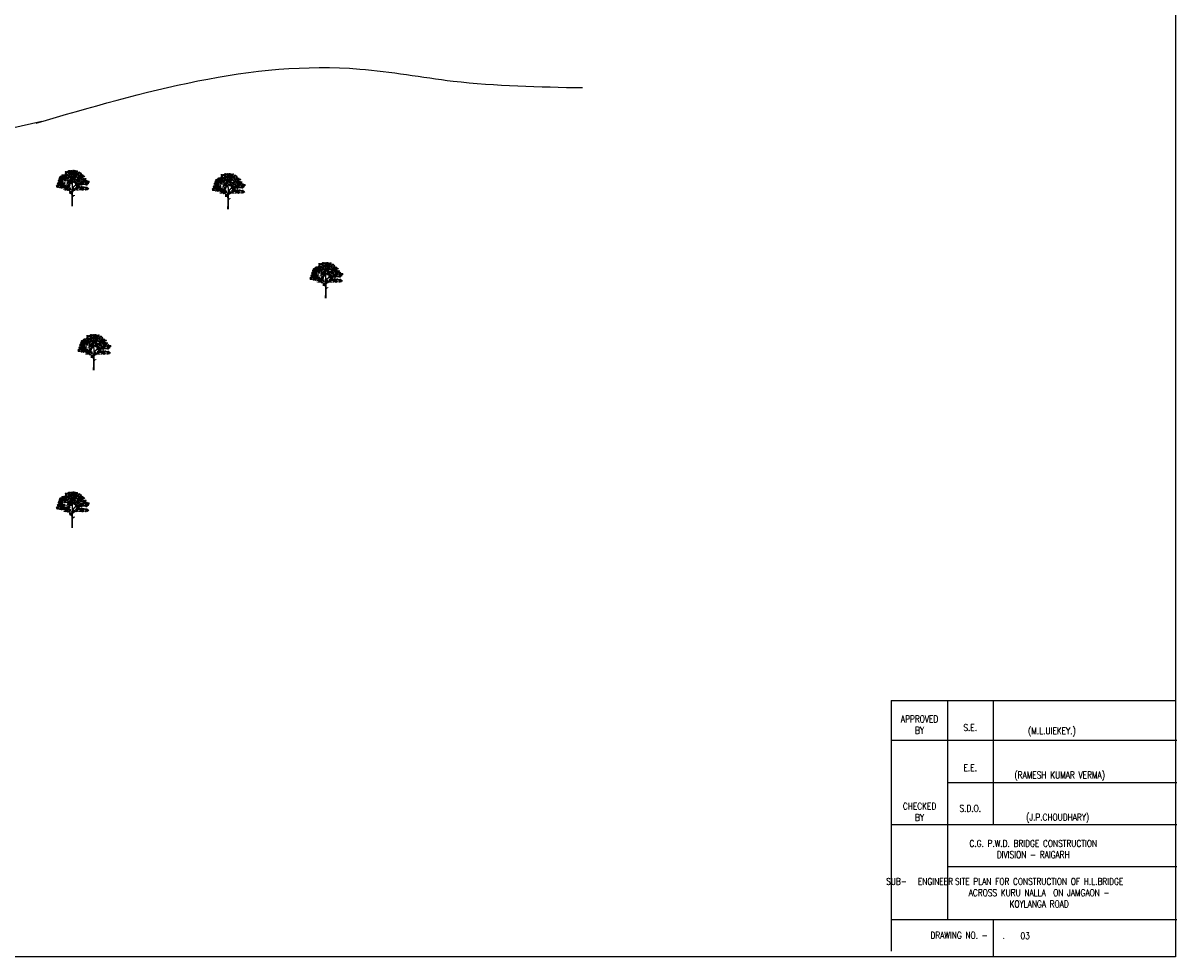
# Model space of a CAD drawing. Header units: metres. Extents: x 216814 to 266878, y -25598 to 10014.
# Tile 5 of 6: x 245946 to 266878, y -25598 to -8656. Entities that reach past the tile are written whole.
import ezdxf

# ---------------------------------------------------------------- set-up
doc = ezdxf.new("R2010")
doc.units = ezdxf.units.M
doc.header["$LTSCALE"] = 4
doc.layers.add('BLOCK', color=7, linetype='Continuous')
doc.layers.add('rough', color=5, linetype='Continuous')
doc.styles.get("Standard").update_dxf_attribs({"font": 'romans.shx', "width": 0.8})

# ---------------------------------------------------------------- blocks, each defined once
blk = doc.blocks.new('TREE 34')
at = {"lineweight": 0}
for p, q in [((-0.6, 128.7), (-0.2, 155.6)), ((-1.4, 69), (-1.1, 82.5)), ((-0.5, 90.1), (-0.5, 116.2)), ((2.1, 55.8), (2.4, 94.5)), ((-2.8, -0.3), (-1.6, 33.9)), ((-1.6, 33.9), (-1.6, 59.8)), ((1.9, 37.9), (2, 47.6)), ((2.2, 0), (1.9, 37.9))]:
    blk.add_line(p, q, dxfattribs=at)
at = {"color": 0, "linetype": 'ByBlock', "lineweight": 0}
for centre, radius, start, end in [((-35, 187.1), 5.53, 50.28724, 147.82484), ((-23.3, 188.3), 5.53, 50.28724, 147.82484), ((-24.5, 195.6), 5.65, 231.61691, 326.49518), ((-15.3, 192.7), 5.53, 50.28724, 147.82484), ((-16.5, 200), 5.65, 231.61691, 326.49518), ((-15.3, 188.9), 5.53, 50.28724, 147.82484), ((-16.5, 196.3), 5.65, 231.61691, 326.49518), ((-2.6, 192), 5.65, 76.61181, 171.49008), ((-6.8, 198.2), 5.53, 255.28214, 352.81974), ((-3.1, 202.3), 5.65, 231.61691, 326.49518), ((0.8, 190.3), 5.65, 76.61181, 171.49008), ((-3.4, 196.5), 5.53, 255.28214, 352.81974), ((5.4, 189.5), 5.65, 76.61181, 171.49008), ((1.2, 195.7), 5.53, 255.28214, 352.81974), ((9.7, 193.9), 5.65, 76.61181, 171.49008), ((5.5, 200.1), 5.53, 255.28214, 352.81974), ((10.9, 190.3), 5.65, 76.61181, 171.49008), ((6.7, 196.5), 5.53, 255.28214, 352.81974), ((13.3, 191.9), 5.53, 17.29067, 114.82827), ((16.4, 198.8), 5.65, 198.62033, 293.4986), ((25.5, 187.6), 5.65, 76.61181, 171.49008), ((21.4, 193.8), 5.53, 255.28214, 352.81974), ((26.2, 190.6), 5.53, 50.28724, 147.82484), ((25, 198), 5.65, 231.61691, 326.49518), ((-78.8, 123.2), 5.53, 50.28724, 147.82484), ((-76, 124.6), 5.65, 76.61181, 171.49008), ((-76, 124.6), 5.65, 76.61181, 171.49008), ((-73.3, 133.7), 5.65, 198.62033, 293.4986), ((-72.9, 137.5), 5.65, 76.61181, 171.49008), ((-77.1, 143.7), 5.53, 255.28214, 352.81974), ((-71.5, 124.1), 5.65, 76.61181, 171.49008), ((-75.7, 130.3), 5.53, 255.28214, 352.81974), ((-72.3, 140.5), 5.53, 50.28724, 147.82484), ((-73.4, 147.8), 5.65, 231.61691, 326.49518), ((-69.5, 141.9), 5.65, 76.61181, 171.49008), ((-69.5, 141.9), 5.65, 76.61181, 171.49008), ((-69.5, 135.8), 5.65, 76.61181, 171.49008), ((-73.7, 142), 5.53, 255.28214, 352.81974), ((-68.1, 150.9), 5.65, 76.61181, 171.49008), ((-72.3, 157.1), 5.53, 255.28214, 352.81974), ((-70.7, 126.4), 5.53, 17.29067, 114.82827), ((-67.5, 153.8), 5.53, 50.28724, 147.82484), ((-68.7, 161.2), 5.65, 231.61691, 326.49518), ((-66.2, 130.4), 5.65, 76.61181, 171.49008), ((-70.3, 136.6), 5.53, 255.28214, 352.81974), ((-66.1, 158.8), 5.53, 50.28724, 147.82484), ((-64.9, 141.4), 5.65, 76.61181, 171.49008), ((-69.1, 147.6), 5.53, 255.28214, 352.81974), ((-64.9, 135), 5.65, 76.61181, 171.49008), ((-69.1, 141.2), 5.53, 255.28214, 352.81974), ((-64.8, 149.2), 5.65, 76.61181, 171.49008), ((-68.9, 155.4), 5.53, 255.28214, 352.81974), ((-64.8, 155.3), 5.65, 76.61181, 171.49008), ((-64.8, 155.3), 5.65, 76.61181, 171.49008), ((-63.4, 160.2), 5.65, 76.61181, 171.49008), ((-63.4, 160.2), 5.65, 76.61181, 171.49008), ((-62.8, 125.3), 5.53, 50.28724, 147.82484), ((-63.9, 132.7), 5.65, 231.61691, 326.49518), ((-61.4, 143.8), 5.65, 76.61181, 171.49008), ((-65.6, 150), 5.53, 255.28214, 352.81974), ((-60.6, 135.1), 5.65, 76.61181, 171.49008), ((-64.8, 141.3), 5.53, 255.28214, 352.81974), ((-60.6, 169.3), 5.65, 198.62033, 293.4986), ((-60.2, 154.7), 5.65, 76.61181, 171.49008), ((-64.4, 160.9), 5.53, 255.28214, 352.81974), ((-60.2, 148.4), 5.65, 76.61181, 171.49008), ((-64.3, 154.6), 5.53, 255.28214, 352.81974), ((-61, 149.4), 5.53, 50.28724, 147.82484), ((-62.1, 156.8), 5.65, 231.61691, 326.49518), ((-60, 126.8), 5.65, 76.61181, 171.49008), ((-60, 126.8), 5.65, 76.61181, 171.49008), ((-60, 138), 5.53, 50.28724, 147.82484), ((-61.2, 145.4), 5.65, 231.61691, 326.49518), ((-58.8, 159.7), 5.65, 76.61181, 171.49008), ((-63, 165.8), 5.53, 255.28214, 352.81974), ((-58.2, 150.9), 5.65, 76.61181, 171.49008), ((-58.2, 150.9), 5.65, 76.61181, 171.49008), ((-58.2, 144.8), 5.65, 76.61181, 171.49008), ((-62.4, 151), 5.53, 255.28214, 352.81974), ((-57.3, 139.5), 5.65, 76.61181, 171.49008), ((-57.3, 139.5), 5.65, 76.61181, 171.49008), ((-57.3, 133.4), 5.65, 76.61181, 171.49008), ((-61.4, 139.6), 5.53, 255.28214, 352.81974), ((-55.9, 148.4), 5.65, 76.61181, 171.49008), ((-60.1, 154.6), 5.53, 255.28214, 352.81974), ((-55.4, 126.2), 5.65, 76.61181, 171.49008), ((-59.6, 132.4), 5.53, 255.28214, 352.81974), ((-55.4, 160), 5.65, 198.62033, 293.4986), ((-55.3, 151.4), 5.53, 50.28724, 147.82484), ((-56.4, 158.8), 5.65, 231.61691, 326.49518), ((-54.5, 148.5), 5.65, 198.62033, 293.4986), ((-53.7, 150.3), 5.65, 76.61181, 171.49008), ((-57.8, 156.5), 5.53, 255.28214, 352.81974), ((-53.6, 144), 5.65, 76.61181, 171.49008), ((-57.8, 150.2), 5.53, 255.28214, 352.81974), ((-53.1, 168.7), 5.65, 76.61181, 171.49008), ((-57.3, 174.9), 5.53, 255.28214, 352.81974), ((-56, 164.6), 5.53, 17.29067, 114.82827), ((-53, 171.4), 5.65, 198.62033, 293.4986), ((-52.7, 138.9), 5.65, 76.61181, 171.49008), ((-56.9, 145.1), 5.53, 255.28214, 352.81974), ((-52.7, 132.6), 5.65, 76.61181, 171.49008), ((-56.8, 138.8), 5.53, 255.28214, 352.81974), ((-52.5, 152.9), 5.65, 76.61181, 171.49008), ((-52.5, 152.9), 5.65, 76.61181, 171.49008), ((-52.5, 146.8), 5.65, 76.61181, 171.49008), ((-56.7, 152.9), 5.53, 255.28214, 352.81974), ((-50.4, 159.6), 5.65, 76.61181, 171.49008), ((-54.6, 165.8), 5.53, 255.28214, 352.81974), ((-50.5, 122.9), 5.53, 50.28724, 147.82484), ((-49.7, 161.9), 5.65, 198.62033, 293.4986), ((-49, 168.8), 5.65, 76.61181, 171.49008), ((-53.2, 175), 5.53, 255.28214, 352.81974), ((-49.8, 162.6), 5.53, 50.28724, 147.82484), ((-51, 169.9), 5.65, 231.61691, 326.49518), ((-48, 152.3), 5.65, 76.61181, 171.49008), ((-52.1, 158.5), 5.53, 255.28214, 352.81974), ((-47.9, 146), 5.65, 76.61181, 171.49008), ((-52.1, 152.2), 5.53, 255.28214, 352.81974), ((-47.8, 124.3), 5.65, 76.61181, 171.49008), ((-47.8, 124.3), 5.65, 76.61181, 171.49008), ((-47, 164), 5.65, 76.61181, 171.49008), ((-47, 164), 5.65, 76.61181, 171.49008), ((-47, 157.9), 5.65, 76.61181, 171.49008), ((-45, 133.4), 5.65, 198.62033, 293.4986), ((-45.4, 155.9), 5.53, 50.28724, 147.82484), ((-46.5, 163.3), 5.65, 231.61691, 326.49518), ((-44.3, 173.1), 5.65, 198.62033, 293.4986), ((-43.2, 123.8), 5.65, 76.61181, 171.49008), ((-47.4, 129.9), 5.53, 255.28214, 352.81974), ((-42.5, 163.5), 5.65, 76.61181, 171.49008), ((-46.7, 169.7), 5.53, 255.28214, 352.81974), ((-41, 144), 5.53, 50.28724, 147.82484), ((-42.2, 151.4), 5.65, 231.61691, 326.49518), ((-38.2, 145.5), 5.65, 76.61181, 171.49008), ((-38.2, 145.5), 5.65, 76.61181, 171.49008), ((-38.2, 139.4), 5.65, 76.61181, 171.49008), ((-42.4, 145.5), 5.53, 255.28214, 352.81974), ((-37.8, 161), 5.65, 76.61181, 171.49008), ((-42, 167.2), 5.53, 255.28214, 352.81974), ((-37.2, 164), 5.53, 50.28724, 147.82484), ((-38.4, 171.4), 5.65, 231.61691, 326.49518), ((-36.7, 166.7), 5.53, 50.28724, 147.82484), ((-37.9, 174.1), 5.65, 231.61691, 326.49518), ((-35.5, 154.5), 5.65, 198.62033, 293.4986), ((-34.4, 165.5), 5.65, 76.61181, 171.49008), ((-34.4, 165.5), 5.65, 76.61181, 171.49008), ((-34.5, 159.4), 5.65, 76.61181, 171.49008), ((-38.6, 165.5), 5.53, 255.28214, 352.81974), ((-35.1, 153.8), 5.53, 50.28724, 147.82484), ((-36.3, 161.2), 5.65, 231.61691, 326.49518), ((-36.2, 194.5), 5.65, 231.61691, 326.49518), ((-33.7, 144.9), 5.65, 76.61181, 171.49008), ((-37.9, 151.1), 5.53, 255.28214, 352.81974), ((-34.5, 175.8), 5.53, 50.28724, 147.82484), ((-35.6, 183.2), 5.65, 231.61691, 326.49518), ((-33.6, 138.6), 5.65, 76.61181, 171.49008), ((-37.8, 144.8), 5.53, 255.28214, 352.81974), ((-36.2, 178.4), 5.53, 17.29067, 114.82827), ((-33.2, 185.2), 5.65, 198.62033, 293.4986), ((-29.9, 164.9), 5.65, 76.61181, 171.49008), ((-34.1, 171.1), 5.53, 255.28214, 352.81974), ((-29.8, 158.6), 5.65, 76.61181, 171.49008), ((-34, 164.8), 5.53, 255.28214, 352.81974), ((-30.4, 150.7), 5.53, 50.28724, 147.82484), ((-31.6, 158.1), 5.65, 231.61691, 326.49518), ((-28.8, 184.1), 5.53, 50.28724, 147.82484), ((-30, 191.5), 5.65, 231.61691, 326.49518), ((-25.7, 149.5), 5.53, 50.28724, 147.82484), ((-26.8, 156.9), 5.65, 231.61691, 326.49518), ((-24.3, 169), 5.65, 76.61181, 171.49008), ((-28.5, 175.2), 5.53, 255.28214, 352.81974), ((-23.4, 171), 5.65, 76.61181, 171.49008), ((-22.6, 127.6), 5.65, 76.61181, 171.49008), ((-26.7, 133.8), 5.53, 255.28214, 352.81974), ((-21.4, 139.1), 5.53, 50.28724, 147.82484), ((-21.4, 139.1), 5.53, 50.28724, 147.82484), ((-22.5, 146.4), 5.65, 231.61691, 326.49518), ((-22.5, 146.4), 5.65, 231.61691, 326.49518), ((-21, 151.3), 5.53, 50.28724, 147.82484), ((-22.2, 158.7), 5.65, 231.61691, 326.49518), ((-20.8, 135.6), 5.53, 50.28724, 147.82484), ((-22, 143), 5.65, 231.61691, 326.49518), ((-18.6, 140.5), 5.65, 76.61181, 171.49008), ((-18.6, 140.5), 5.65, 76.61181, 171.49008), ((-18.6, 140.5), 5.65, 76.61181, 171.49008), ((-18.6, 140.5), 5.65, 76.61181, 171.49008), ((-18.6, 134.4), 5.65, 76.61181, 171.49008), ((-18.6, 134.4), 5.65, 76.61181, 171.49008), ((-22.8, 140.6), 5.53, 255.28214, 352.81974), ((-22.8, 140.6), 5.53, 255.28214, 352.81974), ((-17.9, 166.8), 5.65, 76.61181, 171.49008), ((-22.1, 173), 5.53, 255.28214, 352.81974), ((-18, 126.9), 5.65, 76.61181, 171.49008), ((-22.1, 133), 5.53, 255.28214, 352.81974), ((-19.7, 179.4), 5.53, 17.29067, 114.82827), ((-16.7, 186.2), 5.65, 198.62033, 293.4986), ((-18.8, 185.2), 5.53, 17.29067, 114.82827), ((-15.8, 192.1), 5.65, 198.62033, 293.4986), ((-15.8, 149.6), 5.65, 198.62033, 293.4986), ((-15.8, 149.6), 5.65, 198.62033, 293.4986), ((-15.5, 160.5), 5.65, 76.61181, 171.49008), ((-15.5, 160.5), 5.65, 76.61181, 171.49008), ((-19.7, 166.7), 5.53, 255.28214, 352.81974), ((-19.7, 166.7), 5.53, 255.28214, 352.81974), ((-15.7, 156.1), 5.53, 50.28724, 147.82484), ((-16.9, 163.5), 5.65, 231.61691, 326.49518), ((-14.1, 140), 5.65, 76.61181, 171.49008), ((-14.1, 140), 5.65, 76.61181, 171.49008), ((-18.2, 146.1), 5.53, 255.28214, 352.81974), ((-18.2, 146.1), 5.53, 255.28214, 352.81974), ((-14, 133.6), 5.65, 76.61181, 171.49008), ((-14, 133.6), 5.65, 76.61181, 171.49008), ((-18.2, 139.8), 5.53, 255.28214, 352.81974), ((-18.2, 139.8), 5.53, 255.28214, 352.81974), ((-15.8, 162.7), 5.53, 17.29067, 114.82827), ((-12.8, 169.5), 5.65, 198.62033, 293.4986), ((-12, 172.8), 5.65, 76.61181, 171.49008), ((-16.2, 178.9), 5.53, 255.28214, 352.81974), ((-14.9, 168.6), 5.53, 17.29067, 114.82827), ((-11.8, 175.4), 5.65, 198.62033, 293.4986), ((-11.4, 127.5), 5.53, 50.28724, 147.82484), ((-12.6, 134.9), 5.65, 231.61691, 326.49518), ((-10.5, 144), 5.53, 50.28724, 147.82484), ((-11.7, 151.4), 5.65, 231.61691, 326.49518), ((-8.7, 129), 5.65, 76.61181, 171.49008), ((-8.7, 129), 5.65, 76.61181, 171.49008), ((-8.7, 122.9), 5.65, 76.61181, 171.49008), ((-12.8, 129), 5.53, 255.28214, 352.81974), ((-7.9, 172.9), 5.65, 76.61181, 171.49008), ((-12, 179), 5.53, 255.28214, 352.81974), ((-7.8, 145.5), 5.65, 76.61181, 171.49008), ((-7.8, 145.5), 5.65, 76.61181, 171.49008), ((-7.8, 139.4), 5.65, 76.61181, 171.49008), ((-12, 145.5), 5.53, 255.28214, 352.81974), ((-6.6, 180.9), 5.65, 76.61181, 171.49008), ((-10.8, 187.1), 5.53, 255.28214, 352.81974), ((-7.5, 157.5), 5.53, 50.28724, 147.82484), ((-8.7, 164.8), 5.65, 231.61691, 326.49518), ((-6.4, 179.4), 5.65, 76.61181, 171.49008), ((-10.6, 185.6), 5.53, 255.28214, 352.81974), ((-5.9, 138), 5.65, 198.62033, 293.4986), ((-7, 189.7), 5.65, 231.61691, 326.49518), ((-5, 154.5), 5.65, 198.62033, 293.4986), ((-4.7, 158.9), 5.65, 76.61181, 171.49008), ((-4.7, 158.9), 5.65, 76.61181, 171.49008), ((-4.7, 152.8), 5.65, 76.61181, 171.49008), ((-8.9, 159), 5.53, 255.28214, 352.81974), ((-4.1, 128.4), 5.65, 76.61181, 171.49008), ((-8.3, 134.6), 5.53, 255.28214, 352.81974), ((-3.2, 144.9), 5.65, 76.61181, 171.49008), ((-7.4, 151.1), 5.53, 255.28214, 352.81974), ((-3.2, 138.6), 5.65, 76.61181, 171.49008), ((-7.4, 144.8), 5.53, 255.28214, 352.81974), ((-3.1, 177.7), 5.65, 76.61181, 171.49008), ((-7.2, 183.9), 5.53, 255.28214, 352.81974), ((-2, 168), 5.65, 198.62033, 293.4986), ((-0.7, 163), 5.65, 76.61181, 171.49008), ((-4.9, 169.2), 5.53, 255.28214, 352.81974), ((-0.2, 158.4), 5.65, 76.61181, 171.49008), ((-4.4, 164.5), 5.53, 255.28214, 352.81974), ((-0.1, 152), 5.65, 76.61181, 171.49008), ((-4.3, 158.2), 5.53, 255.28214, 352.81974), ((0.3, 172.3), 5.65, 76.61181, 171.49008), ((-3.9, 178.5), 5.53, 255.28214, 352.81974), ((-2.9, 159.7), 5.65, 15.23442, 110.1127), ((0.5, 166.3), 5.53, 193.90476, 291.44236), ((1.5, 176.9), 5.65, 76.61181, 171.49008), ((-2.6, 183.1), 5.53, 255.28214, 352.81974), ((4.1, 184.9), 5.65, 76.61181, 171.49008), ((-0.1, 191.1), 5.53, 255.28214, 352.81974), ((4.6, 155.5), 5.65, 76.61181, 171.49008), ((0.4, 161.7), 5.53, 255.28214, 352.81974), ((1.9, 162.9), 5.65, 15.23442, 110.1127), ((5.4, 169.5), 5.53, 193.90476, 291.44236), ((5.9, 181.3), 5.65, 76.61181, 171.49008), ((1.7, 187.5), 5.53, 255.28214, 352.81974), ((3, 158), 5.65, 15.23442, 110.1127), ((6.4, 164.6), 5.53, 193.90476, 291.44236), ((6.9, 149.1), 5.65, 76.61181, 171.49008), ((6.9, 149.1), 5.65, 76.61181, 171.49008), ((2.7, 155.3), 5.53, 255.28214, 352.81974), ((2.7, 155.3), 5.53, 255.28214, 352.81974), ((7.9, 175.7), 5.65, 76.61181, 171.49008), ((3.7, 181.9), 5.53, 255.28214, 352.81974), ((8.2, 175), 5.65, 76.61181, 171.49008), ((8.2, 175), 5.65, 76.61181, 171.49008), ((4, 181.2), 5.53, 255.28214, 352.81974), ((4, 181.2), 5.53, 255.28214, 352.81974), ((8.7, 177.7), 5.65, 76.61181, 171.49008), ((9, 134.4), 5.53, 50.28724, 147.82484), ((7.8, 141.8), 5.65, 231.61691, 326.49518), ((11.3, 167.2), 5.65, 76.61181, 171.49008), ((7.1, 173.4), 5.53, 255.28214, 352.81974), ((7.9, 161.2), 5.65, 15.23442, 110.1127), ((11.3, 167.8), 5.53, 193.90476, 291.44236), ((8.5, 179.9), 5.53, 17.29067, 114.82827), ((11.5, 186.7), 5.65, 198.62033, 293.4986), ((11.8, 135.9), 5.65, 76.61181, 171.49008), ((11.8, 135.9), 5.65, 76.61181, 171.49008), ((11.8, 129.8), 5.65, 76.61181, 171.49008), ((7.6, 136), 5.53, 255.28214, 352.81974), ((12.3, 182.5), 5.65, 76.61181, 171.49008), ((8.1, 188.7), 5.53, 255.28214, 352.81974), ((8.9, 144.6), 5.65, 15.23442, 110.1127), ((12.3, 151.2), 5.53, 193.90476, 291.44236), ((12.7, 183.8), 5.65, 76.61181, 171.49008), ((12.7, 183.8), 5.65, 76.61181, 171.49008), ((8.5, 190), 5.53, 255.28214, 352.81974), ((8.5, 190), 5.53, 255.28214, 352.81974), ((9.4, 179.4), 5.53, 17.29067, 114.82827), ((12.4, 186.3), 5.65, 198.62033, 293.4986), ((10.7, 177.5), 5.65, 231.61691, 326.49518), ((14.3, 173.5), 5.65, 76.61181, 171.49008), ((10.1, 179.7), 5.53, 255.28214, 352.81974), ((14.6, 165.5), 5.65, 76.61181, 171.49008), ((10.5, 171.7), 5.53, 255.28214, 352.81974), ((14.5, 145), 5.65, 198.62033, 293.4986), ((11.9, 153.9), 5.65, 15.23442, 110.1127), ((15.3, 160.5), 5.53, 193.90476, 291.44236), ((12.4, 186.1), 5.53, 17.29067, 114.82827), ((15.5, 192.9), 5.65, 198.62033, 293.4986), ((12, 150.1), 5.65, 15.23442, 110.1127), ((15.4, 156.8), 5.53, 193.90476, 291.44236), ((16.3, 135.3), 5.65, 76.61181, 171.49008), ((12.1, 141.5), 5.53, 255.28214, 352.81974), ((16.4, 129), 5.65, 76.61181, 171.49008), ((12.2, 135.2), 5.53, 255.28214, 352.81974), ((16.6, 167.2), 5.65, 76.61181, 171.49008), ((16.6, 167.2), 5.65, 76.61181, 171.49008), ((12.5, 173.4), 5.53, 255.28214, 352.81974), ((12.5, 173.4), 5.53, 255.28214, 352.81974), ((13.5, 145.7), 5.65, 15.23442, 110.1127), ((17, 152.4), 5.53, 193.90476, 291.44236), ((15.8, 157.9), 5.65, 15.23442, 110.1127), ((19.3, 164.5), 5.53, 193.90476, 291.44236), ((16.4, 169.4), 5.53, 17.29067, 114.82827), ((19.4, 176.2), 5.65, 198.62033, 293.4986), ((20.2, 179.5), 5.65, 76.61181, 171.49008), ((16, 185.6), 5.53, 255.28214, 352.81974), ((19.4, 126.6), 5.53, 50.28724, 147.82484), ((18.3, 134), 5.65, 231.61691, 326.49518), ((17.3, 175.3), 5.53, 17.29067, 114.82827), ((20.3, 182.1), 5.65, 198.62033, 293.4986), ((22.2, 128.1), 5.65, 76.61181, 171.49008), ((22.2, 128.1), 5.65, 76.61181, 171.49008), ((19, 163.4), 5.65, 15.23442, 110.1127), ((22.4, 170.1), 5.53, 193.90476, 291.44236), ((19.4, 144), 5.65, 15.23442, 110.1127), ((22.9, 150.7), 5.53, 193.90476, 291.44236), ((20.5, 159), 5.65, 15.23442, 110.1127), ((24, 165.6), 5.53, 193.90476, 291.44236), ((24.3, 179.6), 5.65, 76.61181, 171.49008), ((20.1, 185.7), 5.53, 255.28214, 352.81974), ((25, 137.2), 5.65, 198.62033, 293.4986), ((26.7, 127.5), 5.65, 76.61181, 171.49008), ((22.6, 133.7), 5.53, 255.28214, 352.81974), ((24.4, 144.1), 5.65, 15.23442, 110.1127), ((27.8, 150.7), 5.53, 193.90476, 291.44236), ((26.4, 157.3), 5.65, 15.23442, 110.1127), ((29.9, 163.9), 5.53, 193.90476, 291.44236), ((31.8, 139.8), 5.65, 76.61181, 171.49008), ((27.6, 146), 5.53, 255.28214, 352.81974), ((29.2, 147.2), 5.65, 15.23442, 110.1127), ((32.6, 153.9), 5.53, 193.90476, 291.44236), ((30.3, 142.4), 5.65, 15.23442, 110.1127), ((33.7, 149), 5.53, 193.90476, 291.44236), ((33.1, 174.7), 5.53, 50.28724, 147.82484), ((32, 182), 5.65, 231.61691, 326.49518), ((34.2, 133.5), 5.65, 76.61181, 171.49008), ((34.2, 133.5), 5.65, 76.61181, 171.49008), ((30, 139.7), 5.53, 255.28214, 352.81974), ((30, 139.7), 5.53, 255.28214, 352.81974), ((34, 169.1), 5.53, 50.28724, 147.82484), ((32.9, 176.5), 5.65, 231.61691, 326.49518), ((36, 163.4), 5.53, 50.28724, 147.82484), ((34.9, 170.7), 5.65, 231.61691, 326.49518), ((36.6, 181.9), 5.53, 50.28724, 147.82484), ((35.4, 189.3), 5.65, 231.61691, 326.49518), ((38.5, 151.6), 5.65, 76.61181, 171.49008), ((35.1, 145.5), 5.65, 15.23442, 110.1127), ((38.5, 152.2), 5.53, 193.90476, 291.44236), ((41.7, 181.9), 5.53, 50.28724, 147.82484), ((40.5, 189.3), 5.65, 231.61691, 326.49518), ((42, 148.5), 5.53, 50.28724, 147.82484), ((40.8, 155.9), 5.65, 231.61691, 326.49518), ((39.3, 134.5), 5.65, 15.23442, 110.1127), ((42.7, 141.1), 5.53, 193.90476, 291.44236), ((43.1, 157.2), 5.65, 76.61181, 171.49008), ((43.1, 157.2), 5.65, 76.61181, 171.49008), ((38.9, 163.3), 5.53, 255.28214, 352.81974), ((38.9, 163.3), 5.53, 255.28214, 352.81974), ((44.2, 164.7), 5.53, 50.28724, 147.82484), ((43.1, 172.1), 5.65, 231.61691, 326.49518), ((47.4, 177.5), 5.53, 50.28724, 147.82484), ((46.2, 184.9), 5.65, 231.61691, 326.49518), ((49.4, 171.6), 5.53, 50.28724, 147.82484), ((48.2, 179), 5.65, 231.61691, 326.49518), ((46.7, 128.4), 5.65, 15.23442, 110.1127), ((50.1, 135), 5.53, 193.90476, 291.44236), ((50.2, 149.8), 5.53, 50.28724, 147.82484), ((49, 157.2), 5.65, 231.61691, 326.49518), ((50.2, 143.7), 5.53, 50.28724, 147.82484), ((49, 151.1), 5.65, 231.61691, 326.49518), ((50.5, 164.3), 5.53, 50.28724, 147.82484), ((49.3, 171.7), 5.65, 231.61691, 326.49518), ((48.2, 158.2), 5.65, 15.23442, 110.1127), ((51.6, 164.8), 5.53, 193.90476, 291.44236), ((54.6, 161.2), 5.53, 50.28724, 147.82484), ((53.4, 168.6), 5.65, 231.61691, 326.49518), ((54.9, 126.6), 5.53, 50.28724, 147.82484), ((53.7, 134), 5.65, 231.61691, 326.49518), ((55.8, 133.7), 5.53, 50.28724, 147.82484), ((54.6, 141.1), 5.65, 231.61691, 326.49518), ((57.6, 128.1), 5.65, 76.61181, 171.49008), ((57.6, 128.1), 5.65, 76.61181, 171.49008), ((57.9, 152.6), 5.53, 50.28724, 147.82484), ((56.7, 160), 5.65, 231.61691, 326.49518), ((58.4, 168), 5.53, 50.28724, 147.82484), ((57.2, 175.4), 5.65, 231.61691, 326.49518), ((60.4, 137.1), 5.65, 198.62033, 293.4986), ((60, 158), 5.53, 50.28724, 147.82484), ((58.8, 165.4), 5.65, 231.61691, 326.49518), ((60.5, 143.7), 5.53, 50.28724, 147.82484), ((59.3, 151.1), 5.65, 231.61691, 326.49518), ((62.2, 127.5), 5.65, 76.61181, 171.49008), ((58, 133.7), 5.53, 255.28214, 352.81974), ((64.9, 136.9), 5.65, 76.61181, 171.49008), ((60.7, 143.1), 5.53, 255.28214, 352.81974), ((65.6, 148.5), 5.53, 50.28724, 147.82484), ((64.4, 155.9), 5.65, 231.61691, 326.49518), ((67.3, 130.5), 5.65, 76.61181, 171.49008), ((67.3, 130.5), 5.65, 76.61181, 171.49008), ((63.1, 136.7), 5.53, 255.28214, 352.81974), ((63.1, 136.7), 5.53, 255.28214, 352.81974), ((66.6, 161.1), 5.53, 50.28724, 147.82484), ((65.5, 168.5), 5.65, 231.61691, 326.49518), ((67, 132.8), 5.53, 17.29067, 114.82827), ((70, 139.6), 5.65, 198.62033, 293.4986), ((71.3, 141.9), 5.53, 50.28724, 147.82484), ((70.1, 149.3), 5.65, 231.61691, 326.49518), ((74.4, 147.5), 5.53, 50.28724, 147.82484), ((73.2, 154.9), 5.65, 231.61691, 326.49518), ((77.2, 128.8), 5.65, 76.61181, 171.49008), ((73.1, 135), 5.53, 255.28214, 352.81974), ((78.1, 130.8), 5.65, 76.61181, 171.49008), ((77.8, 133), 5.53, 17.29067, 114.82827), ((80.9, 139.8), 5.65, 198.62033, 293.4986), ((81.7, 135.5), 5.65, 76.61181, 171.49008), ((77.5, 141.7), 5.53, 255.28214, 352.81974), ((78.8, 132.5), 5.53, 17.29067, 114.82827), ((81.8, 139.3), 5.65, 198.62033, 293.4986), ((82.1, 136.9), 5.65, 76.61181, 171.49008), ((82.1, 136.9), 5.65, 76.61181, 171.49008), ((77.9, 143.1), 5.53, 255.28214, 352.81974), ((77.9, 143.1), 5.53, 255.28214, 352.81974), ((83.7, 126.6), 5.65, 76.61181, 171.49008), ((79.5, 132.8), 5.53, 255.28214, 352.81974), ((89.6, 132.5), 5.65, 76.61181, 171.49008), ((85.4, 138.7), 5.53, 255.28214, 352.81974), ((86.7, 128.4), 5.53, 17.29067, 114.82827), ((89.7, 135.2), 5.65, 198.62033, 293.4986), ((93.7, 132.6), 5.65, 76.61181, 171.49008), ((89.5, 138.8), 5.53, 255.28214, 352.81974), ((-84, 108.4), 5.53, 50.28724, 147.82484), ((-85.2, 115.8), 5.65, 231.61691, 326.49518), ((-81.2, 109.9), 5.65, 76.61181, 171.49008), ((-81.2, 109.9), 5.65, 76.61181, 171.49008), ((-81.3, 103.8), 5.65, 76.61181, 171.49008), ((-85.4, 109.9), 5.53, 255.28214, 352.81974), ((-78.5, 118.9), 5.65, 198.62033, 293.4986), ((-80, 130.5), 5.65, 231.61691, 326.49518), ((-76.7, 109.3), 5.65, 76.61181, 171.49008), ((-80.9, 115.5), 5.53, 255.28214, 352.81974), ((-76.7, 103), 5.65, 76.61181, 171.49008), ((-80.8, 109.2), 5.53, 255.28214, 352.81974), ((-76, 118.5), 5.65, 76.61181, 171.49008), ((-80.2, 124.7), 5.53, 255.28214, 352.81974), ((-71.4, 117.7), 5.65, 76.61181, 171.49008), ((-75.6, 123.9), 5.53, 255.28214, 352.81974), ((-69, 113.2), 5.65, 76.61181, 171.49008), ((-73.2, 119.4), 5.53, 255.28214, 352.81974), ((-65.2, 100.2), 5.65, 76.61181, 171.49008), ((-69.4, 106.4), 5.53, 255.28214, 352.81974), ((-63.9, 104.6), 5.65, 76.61181, 171.49008), ((-68, 110.8), 5.53, 255.28214, 352.81974), ((-63.4, 122.3), 5.65, 76.61181, 171.49008), ((-67.6, 128.5), 5.53, 255.28214, 352.81974), ((-65.8, 113.9), 5.53, 17.29067, 114.82827), ((-62.7, 120.7), 5.65, 198.62033, 293.4986), ((-63.2, 107.6), 5.53, 50.28724, 147.82484), ((-64.4, 115), 5.65, 231.61691, 326.49518), ((-60, 120.7), 5.65, 76.61181, 171.49008), ((-64.2, 126.8), 5.53, 255.28214, 352.81974), ((-60.9, 98.1), 5.65, 15.23442, 110.1127), ((-57.4, 104.8), 5.53, 193.90476, 291.44236), ((-56.7, 115.2), 5.65, 76.61181, 171.49008), ((-60.8, 121.4), 5.53, 255.28214, 352.81974), ((-55.9, 108.5), 5.65, 76.61181, 171.49008), ((-60.1, 114.7), 5.53, 255.28214, 352.81974), ((-55.4, 119.9), 5.65, 76.61181, 171.49008), ((-59.6, 126.1), 5.53, 255.28214, 352.81974), ((-54.7, 113.1), 5.65, 76.61181, 171.49008), ((-58.8, 119.3), 5.53, 255.28214, 352.81974), ((-52.2, 107.1), 5.65, 76.61181, 171.49008), ((-56.4, 113.3), 5.53, 255.28214, 352.81974), ((-54.9, 108.8), 5.53, 17.29067, 114.82827), ((-51.9, 115.6), 5.65, 198.62033, 293.4986), ((-51.1, 119.9), 5.65, 76.61181, 171.49008), ((-55.3, 126.1), 5.53, 255.28214, 352.81974), ((-51.7, 130.2), 5.65, 231.61691, 326.49518), ((-47.8, 118.2), 5.65, 76.61181, 171.49008), ((-51.9, 124.4), 5.53, 255.28214, 352.81974), ((-44.4, 112.8), 5.65, 76.61181, 171.49008), ((-48.6, 119), 5.53, 255.28214, 352.81974), ((-43.2, 117.4), 5.65, 76.61181, 171.49008), ((-47.3, 123.6), 5.53, 255.28214, 352.81974), ((-42.7, 104.5), 5.65, 76.61181, 171.49008), ((-46.9, 110.7), 5.53, 255.28214, 352.81974), ((-42.1, 107.5), 5.53, 50.28724, 147.82484), ((-43.3, 114.8), 5.65, 231.61691, 326.49518), ((-39.4, 108.9), 5.65, 76.61181, 171.49008), ((-39.4, 108.9), 5.65, 76.61181, 171.49008), ((-42.7, 99), 5.65, 15.23442, 110.1127), ((-39.2, 105.6), 5.53, 193.90476, 291.44236), ((-36.6, 118), 5.65, 198.62033, 293.4986), ((-35.2, 94.7), 5.65, 76.61181, 171.49008), ((-39.4, 100.9), 5.53, 255.28214, 352.81974), ((-34.8, 108.4), 5.65, 76.61181, 171.49008), ((-39, 114.6), 5.53, 255.28214, 352.81974), ((-37.8, 102.1), 5.65, 15.23442, 110.1127), ((-34.4, 108.8), 5.53, 193.90476, 291.44236), ((-36.8, 97.3), 5.65, 15.23442, 110.1127), ((-33.3, 103.9), 5.53, 193.90476, 291.44236), ((-32.9, 88.4), 5.65, 76.61181, 171.49008), ((-32.9, 88.4), 5.65, 76.61181, 171.49008), ((-37, 94.6), 5.53, 255.28214, 352.81974), ((-37, 94.6), 5.53, 255.28214, 352.81974), ((-28.5, 106.5), 5.65, 76.61181, 171.49008), ((-32.7, 112.7), 5.53, 255.28214, 352.81974), ((-31.9, 100.4), 5.65, 15.23442, 110.1127), ((-28.5, 107.1), 5.53, 193.90476, 291.44236), ((-29.1, 116.8), 5.65, 231.61691, 326.49518), ((-25.1, 104.8), 5.65, 76.61181, 171.49008), ((-29.3, 111), 5.53, 255.28214, 352.81974), ((-27.9, 93.2), 5.65, 15.23442, 110.1127), ((-24.5, 99.8), 5.53, 193.90476, 291.44236), ((-27.8, 89.4), 5.65, 15.23442, 110.1127), ((-24.3, 96), 5.53, 193.90476, 291.44236), ((-26.2, 85), 5.65, 15.23442, 110.1127), ((-22.8, 91.6), 5.53, 193.90476, 291.44236), ((-23.9, 97.2), 5.65, 15.23442, 110.1127), ((-20.5, 103.8), 5.53, 193.90476, 291.44236), ((-21, 114.5), 5.53, 50.28724, 147.82484), ((-22.1, 121.9), 5.65, 231.61691, 326.49518), ((-18.2, 115.9), 5.65, 76.61181, 171.49008), ((-18.2, 115.9), 5.65, 76.61181, 171.49008), ((-18.2, 109.8), 5.65, 76.61181, 171.49008), ((-22.4, 116), 5.53, 255.28214, 352.81974), ((-20.8, 102.7), 5.65, 15.23442, 110.1127), ((-17.3, 109.3), 5.53, 193.90476, 291.44236), ((-20.3, 83.3), 5.65, 15.23442, 110.1127), ((-19.2, 98.3), 5.65, 15.23442, 110.1127), ((-15.8, 104.9), 5.53, 193.90476, 291.44236), ((-15.4, 125), 5.65, 198.62033, 293.4986), ((-13.7, 115.4), 5.65, 76.61181, 171.49008), ((-17.8, 121.6), 5.53, 255.28214, 352.81974), ((-13.6, 109.1), 5.65, 76.61181, 171.49008), ((-17.8, 115.2), 5.53, 255.28214, 352.81974), ((-11.4, 75.8), 5.53, 50.28724, 147.82484), ((-12.6, 83.2), 5.65, 231.61691, 326.49518), ((-13.3, 96.6), 5.65, 15.23442, 110.1127), ((-9.9, 103.2), 5.53, 193.90476, 291.44236), ((-8.7, 77.3), 5.65, 76.61181, 171.49008), ((-8.7, 77.3), 5.65, 76.61181, 171.49008), ((-8.7, 71.2), 5.65, 76.61181, 171.49008), ((-12.8, 77.4), 5.53, 255.28214, 352.81974), ((-5.9, 86.4), 5.65, 198.62033, 293.4986), ((-4.1, 76.7), 5.65, 76.61181, 171.49008), ((-8.3, 82.9), 5.53, 255.28214, 352.81974), ((-4.1, 122.1), 5.65, 76.61181, 171.49008), ((-8.2, 128.3), 5.53, 255.28214, 352.81974), ((-4.1, 70.4), 5.65, 76.61181, 171.49008), ((-8.2, 76.6), 5.53, 255.28214, 352.81974), ((7.3, 91), 5.53, 50.28724, 147.82484), ((6.1, 98.4), 5.65, 231.61691, 326.49518), ((10, 92.5), 5.65, 76.61181, 171.49008), ((10, 92.5), 5.65, 76.61181, 171.49008), ((10, 86.4), 5.65, 76.61181, 171.49008), ((5.8, 92.6), 5.53, 255.28214, 352.81974), ((12.8, 101.6), 5.65, 198.62033, 293.4986), ((14.6, 91.9), 5.65, 76.61181, 171.49008), ((10.4, 98.1), 5.53, 255.28214, 352.81974), ((14.6, 85.6), 5.65, 76.61181, 171.49008), ((10.4, 91.8), 5.53, 255.28214, 352.81974), ((22.2, 122), 5.65, 76.61181, 171.49008), ((18, 128.2), 5.53, 255.28214, 352.81974), ((19.9, 116.8), 5.65, 15.23442, 110.1127), ((23.3, 123.5), 5.53, 193.90476, 291.44236), ((22.9, 98.9), 5.53, 50.28724, 147.82484), ((21.7, 106.2), 5.65, 231.61691, 326.49518), ((25.7, 100.3), 5.65, 76.61181, 171.49008), ((25.7, 100.3), 5.65, 76.61181, 171.49008), ((25.7, 94.2), 5.65, 76.61181, 171.49008), ((21.5, 100.4), 5.53, 255.28214, 352.81974), ((26.8, 121.2), 5.65, 76.61181, 171.49008), ((22.6, 127.4), 5.53, 255.28214, 352.81974), ((27.3, 112.6), 5.65, 76.61181, 171.49008), ((23.2, 118.8), 5.53, 255.28214, 352.81974), ((24.7, 120), 5.65, 15.23442, 110.1127), ((28.2, 126.6), 5.53, 193.90476, 291.44236), ((28.4, 109.4), 5.65, 198.62033, 293.4986), ((25.8, 115.1), 5.65, 15.23442, 110.1127), ((29.2, 121.8), 5.53, 193.90476, 291.44236), ((29.7, 106.2), 5.65, 76.61181, 171.49008), ((29.7, 106.2), 5.65, 76.61181, 171.49008), ((25.5, 112.4), 5.53, 255.28214, 352.81974), ((25.5, 112.4), 5.53, 255.28214, 352.81974), ((30.2, 99.8), 5.65, 76.61181, 171.49008), ((26, 105.9), 5.53, 255.28214, 352.81974), ((30.3, 93.4), 5.65, 76.61181, 171.49008), ((26.1, 99.6), 5.53, 255.28214, 352.81974), ((30.6, 118.3), 5.65, 15.23442, 110.1127), ((34.1, 124.9), 5.53, 193.90476, 291.44236), ((31.6, 101.7), 5.65, 15.23442, 110.1127), ((35.1, 108.4), 5.53, 193.90476, 291.44236), ((34.7, 111), 5.65, 15.23442, 110.1127), ((38.1, 117.7), 5.53, 193.90476, 291.44236), ((34.8, 107.3), 5.65, 15.23442, 110.1127), ((38.2, 113.9), 5.53, 193.90476, 291.44236), ((36.3, 102.8), 5.65, 15.23442, 110.1127), ((39.8, 109.5), 5.53, 193.90476, 291.44236), ((38.6, 115), 5.65, 15.23442, 110.1127), ((42.1, 121.7), 5.53, 193.90476, 291.44236), ((41.8, 120.5), 5.65, 15.23442, 110.1127), ((45.2, 127.2), 5.53, 193.90476, 291.44236), ((42.2, 101.1), 5.65, 15.23442, 110.1127), ((45.7, 107.8), 5.53, 193.90476, 291.44236), ((46, 87.3), 5.65, 76.61181, 171.49008), ((46.8, 89.2), 5.65, 76.61181, 171.49008), ((43.3, 116.1), 5.65, 15.23442, 110.1127), ((46.8, 122.8), 5.53, 193.90476, 291.44236), ((49, 101.9), 5.65, 76.61181, 171.49008), ((44.8, 108.1), 5.53, 255.28214, 352.81974), ((46.6, 91.5), 5.53, 17.29067, 114.82827), ((49.6, 98.3), 5.65, 198.62033, 293.4986), ((50.4, 94), 5.65, 76.61181, 171.49008), ((46.2, 100.2), 5.53, 255.28214, 352.81974), ((47.5, 91), 5.53, 17.29067, 114.82827), ((50.5, 97.8), 5.65, 198.62033, 293.4986), ((50.8, 95.4), 5.65, 76.61181, 171.49008), ((50.8, 95.4), 5.65, 76.61181, 171.49008), ((46.6, 101.6), 5.53, 255.28214, 352.81974), ((46.6, 101.6), 5.53, 255.28214, 352.81974), ((49.2, 114.4), 5.65, 15.23442, 110.1127), ((52.7, 121.1), 5.53, 193.90476, 291.44236), ((50.5, 97.6), 5.53, 17.29067, 114.82827), ((53.6, 104.4), 5.65, 198.62033, 293.4986), ((51.4, 103.5), 5.53, 17.29067, 114.82827), ((54.5, 110.3), 5.65, 198.62033, 293.4986), ((57.6, 121.9), 5.65, 76.61181, 171.49008), ((53.5, 128.1), 5.53, 255.28214, 352.81974), ((58.3, 91), 5.65, 76.61181, 171.49008), ((54.1, 97.2), 5.53, 255.28214, 352.81974), ((55.4, 86.8), 5.53, 17.29067, 114.82827), ((58.4, 93.7), 5.65, 198.62033, 293.4986), ((62.2, 121.2), 5.65, 76.61181, 171.49008), ((58.1, 127.4), 5.53, 255.28214, 352.81974), ((62.4, 91.1), 5.65, 76.61181, 171.49008), ((58.2, 97.3), 5.53, 255.28214, 352.81974), ((63.6, 99.2), 5.65, 76.61181, 171.49008), ((59.4, 105.4), 5.53, 255.28214, 352.81974), ((64.3, 102.1), 5.53, 50.28724, 147.82484), ((63.1, 109.5), 5.65, 231.61691, 326.49518), ((74.4, 99.1), 5.65, 76.61181, 171.49008), ((74.4, 99.1), 5.65, 76.61181, 171.49008), ((70.2, 105.3), 5.53, 255.28214, 352.81974), ((70.2, 105.3), 5.53, 255.28214, 352.81974), ((78.7, 117.2), 5.65, 76.61181, 171.49008), ((74.6, 123.4), 5.53, 255.28214, 352.81974), ((79.4, 88), 5.65, 76.61181, 171.49008), ((75.2, 94.2), 5.53, 255.28214, 352.81974), ((76.3, 94.6), 5.65, 15.23442, 110.1127), ((79.8, 101.2), 5.53, 193.90476, 291.44236), ((78.2, 127.5), 5.65, 231.61691, 326.49518), ((82.1, 115.5), 5.65, 76.61181, 171.49008), ((77.9, 121.7), 5.53, 255.28214, 352.81974), ((79.5, 100.1), 5.65, 15.23442, 110.1127), ((82.9, 106.7), 5.53, 193.90476, 291.44236), ((81, 95.7), 5.65, 15.23442, 110.1127), ((84.4, 102.3), 5.53, 193.90476, 291.44236), ((81.8, 89.6), 5.53, 17.29067, 114.82827), ((84.8, 96.5), 5.65, 198.62033, 293.4986), ((86, 120.3), 5.65, 76.61181, 171.49008), ((86, 120.3), 5.65, 76.61181, 171.49008), ((81.8, 126.5), 5.53, 255.28214, 352.81974), ((81.8, 126.5), 5.53, 255.28214, 352.81974), ((85.8, 122.5), 5.53, 17.29067, 114.82827), ((88.8, 129.3), 5.65, 198.62033, 293.4986), ((86.9, 94), 5.65, 15.23442, 110.1127), ((90.3, 100.6), 5.53, 193.90476, 291.44236)]:
    blk.add_arc(centre, radius, start, end, dxfattribs=at)
at = {"lineweight": 0}
for centre, radius, start, end in [((-15.7, 203.5), 11.7, 235.52407, 320.37658), ((-15.5, 223.7), 27.1, 264.59158, 280.8658), ((-8.5, 199.8), 7.45, 243.87033, 326.29178), ((-8.4, 190.4), 7.88, 356.24695, 72.28023), ((24.4, 175.7), 27.9, 133.16863, 189.99148), ((7, 211.6), 18.9, 258.12142, 304.5177), ((75.1, 91.3), 125.5, 121.24278, 124.61336), ((20, 209.3), 18.6, 245.47755, 305.73085), ((-73.4, 152.1), 14, 250.20215, 308.73232), ((-67.8, 150), 19.9, 241.00913, 317.73362), ((-68.7, 165.5), 14, 250.20215, 308.73232), ((-63.1, 163.4), 19.9, 241.00913, 317.73362), ((-64.5, 158.8), 18, 263.10699, 325.93068), ((-59.8, 172.2), 18, 263.10699, 325.93068), ((-23.6, -97.5), 237.5, 88.48114, 99.21761), ((-55, 143.6), 18, 263.10699, 325.93068), ((-42.5, 124.4), 29.6, 31.61873, 118.97475), ((-48.8, 193.2), 71.6, 267.3608, 303.84051), ((-45.9, 188.5), 14.4, 256.08928, 299.6309), ((-36.6, 194.5), 28.8, 245.39893, 290.84204), ((-22.6, 203.7), 43.8, 240.89027, 299.10973), ((-38.4, 181.5), 12.3, 251.01613, 304.18627), ((-33.6, 193.7), 17.8, 242.93805, 301.838), ((-35.8, 208.3), 22.5, 266.11, 297.86259), ((-28.2, 179), 10.1, 237.06964, 318.75832), ((-21.3, 185.6), 13, 262.03936, 317.0655), ((-21.8, 144.8), 34.6, 64.73336, 87.90104), ((-25.7, 116.2), 25.1, 0, 70.52632), ((27, 208.5), 45.6, 203.65532, 218.69188), ((-21.3, 117.8), 21.5, 29.07087, 70.32811), ((-38.4, 156.1), 38.2, 359.17041, 38.69188), ((3, 204.4), 26.2, 257.7547, 296.57345), ((-1.6, 128.7), 1, 209.07087, 359.17041), ((1.7, 159.8), 1, 79.36235, 180.55084), ((4990.7, 207.8), 4990.2, 180.55084, 181.03996), ((6.2, 135), 5.73, 78.45689, 158.83975), ((16.5, 324.8), 164.7, 264.89917, 284.63282), ((67.7, 59.4), 76.5, 111.46155, 146.34885), ((76.1, 51.2), 86.9, 108.76001, 145.87663), ((26.4, 203.2), 31.9, 228.64819, 302.63028), ((21, 256), 116.2, 263.24666, 294.76559), ((15.1, 206), 30, 257.58598, 302.55262), ((30.3, 151.4), 18.2, 225.9442, 297.78114), ((30.5, 222.5), 33.8, 255.52425, 288.80169), ((25.8, 204.2), 27.5, 267.49002, 293.1373), ((55.3, 252.7), 120.1, 266.33701, 283.25825), ((6.3, 256.8), 130.2, 288.76001, 301.76727), ((86.2, 174.6), 43.5, 252.68957, 283.38814), ((84.7, 157.3), 21.6, 259.73552, 296.78269), ((-87, 137.3), 26.4, 267.77593, 297.75219), ((-73.1, 144.6), 30.3, 244.23892, 286.55605), ((-69.2, 134), 31.3, 247.30715, 292.69285), ((-63.9, 137), 14, 250.20215, 308.73232), ((-58.3, 134.9), 19.9, 241.00913, 317.73362), ((-21.4, 142.4), 50.6, 218.94184, 279.8704), ((-36.7, 123.3), 18.4, 228.84347, 297.24334), ((-41.5, 104.6), 15.2, 241.74137, 306.73903), ((-41.5, 128.3), 14, 249.4854, 312.37148), ((-43.2, 120.9), 17.9, 260.731, 293.52648), ((-32.3, 119.7), 20.6, 247.09347, 300.64152), ((50.8, 200.5), 122.7, 226.6821, 242.0096), ((-11.5, 79.7), 13.4, 46.12122, 111.75193), ((-12.8, 59.8), 12.9, 41.35063, 103.85385), ((-12.8, 59.8), 11.2, 0, 103.85385), ((-13, 66.8), 17.2, 45.75808, 94.24254), ((-11, 82.7), 10, 358.64962, 99.8704), ((-2.4, 69.1), 1, 221.35063, 358.64962), ((-1.5, 90.1), 1, 226.12122, 0), ((190.5, 120.6), 189.2, 181.03996, 185.58179), ((3.2, 102.3), 1, 185.58179, 326.34885), ((16.9, 73.6), 14.7, 111.78682, 179.11697), ((12.4, 94.4), 10, 145.87663, 179.44437), ((-21.3, 169.1), 88.2, 291.78682, 315.35953), ((27.3, 127.1), 38.3, 255.96676, 302.22342), ((43.9, 56.2), 67.6, 83.07513, 106.87326), ((34.5, 143.4), 44.9, 268.67298, 289.92348), ((41.5, 115.2), 25.7, 267.47433, 305.55121), ((55.5, 119.3), 18.6, 241.35159, 296.67182), ((65.2, 170.7), 51.7, 252.52608, 285.08479), ((58.8, 178.6), 55.7, 263.07513, 293.5339), ((60.8, 136), 45.3, 267.47315, 296.6246), ((73.4, 159.3), 36.7, 259.2798, 284.96621), ((14.2, 46.7), 12.2, 91.45514, 175.6356), ((3.1, 55.8), 1, 179.44437, 320.61488), ((14.2, 46.7), 13.4, 106.86655, 140.61488)]:
    blk.add_arc(centre, radius, start, end, dxfattribs=at)

msp = doc.modelspace()

# ---------------------------------------------------------------- linework, layer by layer
at = {"ltscale": 2}
for p, q in [((261695, -20948), (261695, -25493)), ((262714, -20948), (262714, -24628)), ((263544, -20948), (263544, -23191)), ((261695, -21668), (266878, -21668)), ((262714, -22433), (266878, -22433)), ((261695, -23198), (266878, -23198)), ((262714, -23956), (266878, -23956)), ((261695, -24917), (266878, -24917)), ((263544, -24917), (263544, -25598))]:
    msp.add_line(p, q, dxfattribs=at)
at = {"color": 0}
msp.add_line((261695, -20948), (266854, -20948), dxfattribs=at)
msp.add_lwpolyline([(220977, 2128), (266854, 2128), (266854, -25598), (220977, -25598)], close=True, dxfattribs=at)
for points in [[(246186, -10471), (252055, -9490), (253747, -9708), (256096, -9828)], [(246288, -10442), (243291, -11244), (239500, -13493), (237801, -15967), (235360, -21443), (233618, -24288)]]:
    msp.add_spline(points, degree=3, dxfattribs=at)
at = {"layer": 'rough', "color": 0, "ltscale": 1.5}
msp.add_line((262714, -24628), (262714, -24917), dxfattribs=at)

# ---------------------------------------------------------------- block references
at = {"layer": 'BLOCK', "xscale": 3.262357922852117, "yscale": 3.262357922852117, "zscale": 3.262357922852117}
for p in [(246838, -11976), (249666, -12033), (251437, -13648), (247229, -14954), (246838, -17811)]:
    msp.add_blockref('TREE 34', p, dxfattribs=at)

# ---------------------------------------------------------------- texts
at = {"ltscale": 2, "attachment_point": 5}
for s, insert, char_height, width in [('APPROVED \\PBY', (262210, -21384), 122.8, 1273.4), ('S.E.', (263129, -21436), 122.8, 828.63), ('(M.L.UIEKEY.)', (264611, -21515), 122.77, 828.63), ('E.E.', (263129, -22166), 122.8, 828.63), ('(RAMESH KUMAR VERMA)', (264752, -22318), 122.77, 2672.45), ('CHECKED \\PBY', (262210, -22965), 122.8, 1273.4), ('S.D.O.', (263129, -22903), 122.8, 828.63), ('(J.P.CHOUDHARY)', (264715, -23084), 122.77, 828.63), ('\\A1;{\\Fromant|c0;C.G. P.W.D. BRIDGE CONSTRUCTION\\PDIVISION - RAIGARH}', (264272, -23641), 122.77, 3328.75), ('SUB-   ENGINEER', (262210, -24228), 122.77, 1273.4), ('\\A1;{\\Fromant|c0;SITE PLAN FOR CONSTRUCTION OF H.L.BRIDGE ACROSS KURU NALLA  ON JAMGAON - KOYLANGA ROAD }', (264379, -24433), 122.769, 3328.75), ('DRAWING NO. -    .', (263082, -25205), 122.77, 2102.88), ('03', (264126, -25214), 122.8, 828.63)]:
    msp.add_mtext(s, dxfattribs=dict(at, insert=insert, char_height=char_height, width=width))

doc.saveas('drawing.dxf')
